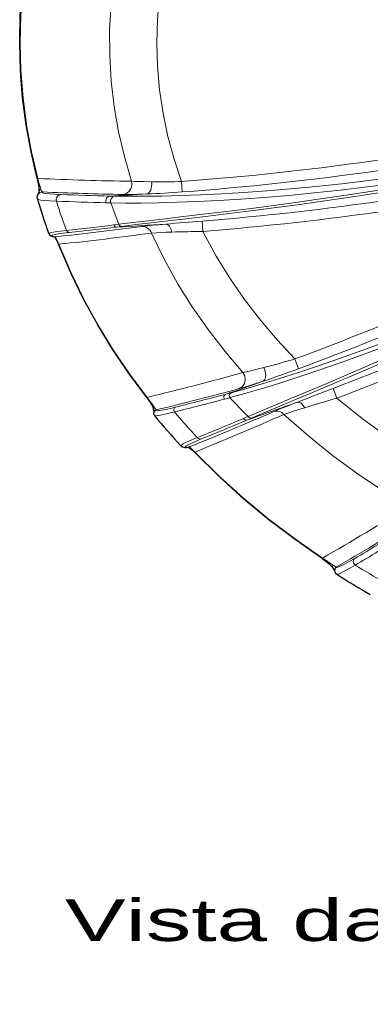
# Model space of a CAD drawing. Header units: millimetres. Extents: x 290 to 884, y -120 to 720.
# Tile 1 of 28: x 373 to 406, y -34 to 61. Entities that reach past the tile are written whole.
import ezdxf

# ---------------------------------------------------------------- set-up
doc = ezdxf.new("R2010")
doc.units = ezdxf.units.MM
doc.styles.add('ISO', font='txt')

# ---------------------------------------------------------------- blocks, each defined once
blk = doc.blocks.new('b', base_point=(326.023, -49.578))
at = {"color": 0, "linetype": 'Continuous', "lineweight": 0}
for p, q in [((374.569, 45.611), (374.524, 45.6)), ((388.353, 45.318), (388.427, 44.321)), ((381.978, 43.919), (381.513, 43.928)), ((381.576, 43.27), (381.109, 43.28)), ((381.864, 41.154), (382.35, 41.214)), ((382.132, 40.955), (382.618, 41.016)), ((390.413, 40.531), (390.333, 41.527)), ((376.232, 40.015), (376.22, 40.023)), ((376.598, 39.307), (376.572, 39.296)), ((399.226, 28.302), (399.574, 27.365)), ((385.052, 24.621), (385.03, 24.604)), ((393.004, 24.59), (392.488, 24.453)), ((393.107, 25.058), (392.592, 24.92)), ((403.248, 24.544), (402.892, 25.478)), ((394.291, 22.586), (394.742, 22.777)), ((394.678, 22.464), (395.13, 22.656)), ((389.623, 19.377), (389.596, 19.351)), ((401.866, 9.201), (401.845, 9.17))]:
    blk.add_line(p, q, dxfattribs=at)
at = {"color": 0, "linetype": 'Continuous', "lineweight": 30}
for points in [[(374.524, 45.6), (373.927, 48.16), (373.458, 50.747), (373.119, 53.355), (372.912, 55.976), (372.839, 58.605), (372.9, 61.233), (373.095, 63.855), (373.422, 66.464), (373.88, 69.054), (374.524, 71.843)], [(374.524, 45.6), (374.621, 45.142), (374.667, 44.775), (374.68, 44.499), (374.667, 44.275)], [(374.533, 43.636), (374.515, 43.85), (374.578, 44.041), (374.674, 44.166), (374.786, 44.251)], [(375.638, 40.312), (375.739, 40.17), (375.83, 40.113), (375.907, 40.083), (375.984, 40.061), (376.069, 40.043), (376.166, 40.026)], [(376.144, 40.03), (376.195, 39.981), (376.283, 39.868), (376.398, 39.676), (376.572, 39.296)], [(385.03, 24.604), (383.355, 26.854), (381.783, 29.176), (380.32, 31.568), (378.971, 34.027), (377.742, 36.547), (376.572, 39.296)], [(385.03, 24.604), (385.29, 24.236), (385.473, 23.923), (385.596, 23.671), (385.684, 23.432)], [(385.802, 23.345), (385.755, 23.294), (385.708, 23.211), (385.683, 23.077), (385.757, 22.881)], [(388.304, 19.969), (388.46, 19.861), (388.574, 19.829), (388.662, 19.821), (388.742, 19.821), (388.824, 19.825), (388.911, 19.834), (389.013, 19.848)], [(388.976, 19.843), (389.09, 19.784), (389.305, 19.624), (389.596, 19.351)], [(401.845, 9.17), (399.253, 10.975), (396.736, 12.885), (394.302, 14.899), (391.957, 17.015), (389.596, 19.351)], [(401.845, 9.17), (402.222, 8.892), (402.51, 8.643), (402.721, 8.431), (402.898, 8.217)]]:
    blk.add_lwpolyline(points, dxfattribs=at)
at = {"color": 0, "linetype": 'Continuous', "lineweight": 0}
for points in [[(374.569, 45.611), (373.973, 48.169), (373.504, 50.753), (373.166, 53.358), (372.959, 55.976), (372.886, 58.602), (372.947, 61.228), (373.142, 63.847), (373.468, 66.453), (373.925, 69.04), (374.569, 71.832)], [(383.556, 45.353), (382.873, 47.703), (382.319, 50.094), (381.898, 52.515), (381.614, 54.957), (381.469, 57.414), (381.464, 59.879), (381.601, 62.336), (381.877, 64.779), (382.289, 67.202), (382.836, 69.595), (383.555, 72.09)], [(388.353, 45.318), (387.645, 47.466), (387.057, 49.651), (386.594, 51.865), (386.258, 54.102), (386.053, 56.354), (385.981, 58.615), (386.041, 60.876), (386.234, 63.13), (386.557, 65.369), (387.008, 67.585), (387.584, 69.773), (388.352, 72.125)], [(433.621, 50.449), (430.845, 49.789), (428.064, 49.161), (425.282, 48.566), (422.502, 48.005), (419.731, 47.479), (416.976, 46.99), (414.245, 46.538), (411.545, 46.124), (408.886, 45.748), (406.278, 45.411), (403.728, 45.111), (401.247, 44.848), (398.843, 44.621), (396.525, 44.429), (394.302, 44.27), (392.181, 44.143), (390.171, 44.045), (388.28, 43.974), (386.513, 43.928), (384.879, 43.905), (383.383, 43.902), (381.978, 43.919)], [(433.739, 49.963), (430.948, 49.285), (428.149, 48.64), (425.346, 48.028), (422.543, 47.452), (419.747, 46.912), (416.965, 46.41), (414.206, 45.947), (411.477, 45.523), (408.789, 45.139), (406.151, 44.794), (403.572, 44.488), (401.062, 44.22), (398.63, 43.989), (396.285, 43.793), (394.036, 43.631), (391.89, 43.501), (389.857, 43.401), (387.943, 43.328), (386.155, 43.281), (384.502, 43.257), (382.989, 43.254), (381.576, 43.269)], [(433.922, 49.872), (431.137, 49.197), (428.346, 48.549), (425.554, 47.927), (422.764, 47.333), (419.983, 46.767), (417.218, 46.23), (414.477, 45.722), (411.769, 45.243), (409.103, 44.793), (406.489, 44.372), (403.935, 43.98), (401.452, 43.615), (399.049, 43.278), (396.734, 42.967), (394.516, 42.68), (392.404, 42.416), (390.406, 42.173), (388.53, 41.95), (386.783, 41.745), (385.172, 41.556), (383.703, 41.381), (382.35, 41.214)], [(433.993, 49.58), (431.211, 48.915), (428.426, 48.276), (425.639, 47.663), (422.857, 47.077), (420.085, 46.519), (417.33, 45.989), (414.6, 45.486), (411.904, 45.012), (409.25, 44.567), (406.647, 44.15), (404.106, 43.762), (401.635, 43.4), (399.243, 43.066), (396.939, 42.757), (394.732, 42.472), (392.63, 42.21), (390.642, 41.969), (388.774, 41.747), (387.036, 41.544), (385.432, 41.356), (383.971, 41.182), (382.618, 41.016)], [(443.329, 46.583), (440.758, 45.096), (438.172, 43.641), (435.573, 42.218), (432.965, 40.832), (430.354, 39.485), (427.745, 38.178), (425.145, 36.914), (422.56, 35.697), (419.998, 34.529), (417.469, 33.412), (414.98, 32.348), (412.541, 31.341), (410.161, 30.39), (407.851, 29.498), (405.619, 28.667), (403.476, 27.897), (401.431, 27.189), (399.494, 26.544), (397.675, 25.962), (395.984, 25.443), (394.427, 24.987), (393.005, 24.591)], [(443.178, 46.842), (440.614, 45.369), (438.035, 43.927), (435.445, 42.519), (432.847, 41.147), (430.247, 39.812), (427.65, 38.518), (425.062, 37.267), (422.49, 36.062), (419.942, 34.905), (417.426, 33.799), (414.952, 32.746), (412.527, 31.748), (410.162, 30.806), (407.865, 29.923), (405.647, 29.099), (403.518, 28.337), (401.486, 27.635), (399.561, 26.996), (397.754, 26.419), (396.073, 25.905), (394.526, 25.452), (393.107, 25.058)], [(443.657, 46.51), (441.226, 45.093), (438.782, 43.699), (436.33, 42.33), (433.872, 40.987), (431.412, 39.671), (428.956, 38.385), (426.51, 37.13), (424.079, 35.908), (421.669, 34.723), (419.289, 33.574), (416.946, 32.466), (414.648, 31.399), (412.404, 30.375), (410.221, 29.396), (408.109, 28.463), (406.076, 27.578), (404.131, 26.742), (402.284, 25.956), (400.541, 25.22), (398.912, 24.536), (397.404, 23.903), (396.026, 23.323), (394.741, 22.778)], [(383.556, 45.353), (383.587, 45.01), (383.512, 44.673), (383.339, 44.386), (383.087, 44.182), (382.746, 44.079)], [(383.556, 45.353), (383.878, 45.334), (384.269, 45.318), (384.721, 45.306), (385.482, 45.294)], [(443.859, 46.164), (441.428, 44.761), (438.987, 43.381), (436.538, 42.025), (434.085, 40.695), (431.631, 39.392), (429.182, 38.119), (426.744, 36.877), (424.321, 35.668), (421.921, 34.494), (419.552, 33.357), (417.219, 32.259), (414.932, 31.202), (412.699, 30.188), (410.527, 29.218), (408.426, 28.294), (406.404, 27.417), (404.47, 26.589), (402.633, 25.809), (400.9, 25.08), (399.28, 24.401), (397.781, 23.774), (396.41, 23.199), (395.129, 22.656)], [(375.03, 44.321), (374.957, 44.39), (374.875, 44.591)], [(376.357, 43.437), (375.729, 43.463), (375.229, 43.497), (374.861, 43.537), (374.629, 43.582), (374.533, 43.636)], [(376.773, 44.071), (376.188, 44.099), (375.715, 44.133), (375.359, 44.172), (375.123, 44.216), (375.009, 44.263), (375.03, 44.321)], [(382.746, 44.079), (383.145, 44.077), (383.632, 44.082), (384.197, 44.095), (385.028, 44.123)], [(377.317, 40.634), (376.712, 40.563), (376.237, 40.495), (375.898, 40.431), (375.697, 40.371), (375.638, 40.312)], [(386.859, 41.236), (386.202, 41.176), (385.611, 41.119), (385.098, 41.065), (384.581, 41.003)], [(377.582, 40.43), (376.993, 40.362), (376.529, 40.297), (376.195, 40.236), (375.994, 40.178), (375.927, 40.124), (375.995, 40.073), (376.22, 40.023)], [(376.232, 40.015), (376.279, 39.962), (376.346, 39.851), (376.442, 39.663), (376.598, 39.307)], [(387.419, 40.47), (386.873, 40.452), (386.38, 40.432), (385.949, 40.411), (385.467, 40.378)], [(394.242, 27.006), (392.53, 29.017), (390.91, 31.112), (389.389, 33.29), (387.975, 35.549), (386.677, 37.886), (385.467, 40.378)], [(399.226, 28.302), (397.532, 30.126), (395.923, 32.028), (394.409, 34.004), (392.995, 36.054), (391.689, 38.174), (390.413, 40.531)], [(385.052, 24.621), (383.379, 26.869), (381.808, 29.19), (380.345, 31.581), (378.996, 34.038), (377.768, 36.558), (376.598, 39.307)], [(394.242, 27.006), (394.593, 27.08), (395.013, 27.175), (395.494, 27.291), (396.256, 27.483)], [(396.192, 26.173), (396.328, 26.293), (396.412, 26.507), (396.432, 26.79), (396.385, 27.111), (396.256, 27.483)], [(394.242, 27.006), (394.411, 26.673), (394.46, 26.302), (394.384, 25.945), (394.192, 25.652), (393.893, 25.458)], [(393.893, 25.458), (394.308, 25.577), (394.809, 25.728), (395.384, 25.909), (396.192, 26.173)], [(385.052, 24.621), (385.355, 24.233), (385.575, 23.927), (385.739, 23.676)], [(393.107, 25.058), (392.982, 24.957), (392.936, 24.791), (393.004, 24.59)], [(385.92, 23.415), (385.861, 23.482), (385.739, 23.676)], [(387.787, 23.682), (387.167, 23.535), (386.664, 23.427), (386.283, 23.361), (386.03, 23.335), (385.906, 23.352), (385.92, 23.415)], [(399.459, 24.162), (398.812, 23.909), (398.228, 23.677), (397.72, 23.472), (397.229, 23.265)], [(400.166, 23.627), (399.604, 23.453), (399.095, 23.293), (398.651, 23.148), (398.181, 22.987)], [(414.608, 16.814), (412.291, 18.125), (410.026, 19.524), (407.818, 21.01), (405.673, 22.586), (403.247, 24.544)], [(387.672, 23.221), (387.029, 23.064), (386.511, 22.951), (386.123, 22.883), (385.872, 22.859), (385.757, 22.881)], [(410.123, 14.143), (407.637, 15.673), (405.209, 17.305), (402.846, 19.043), (400.555, 20.886), (398.181, 22.987)], [(389.871, 20.762), (389.287, 20.516), (388.833, 20.312), (388.516, 20.153), (388.338, 20.039), (388.304, 19.969)], [(390.259, 20.63), (389.685, 20.392), (389.24, 20.195), (388.928, 20.041), (388.753, 19.929), (388.717, 19.862), (388.821, 19.839), (389.077, 19.863)], [(389.078, 19.863), (389.122, 19.836), (389.208, 19.766), (389.353, 19.636), (389.623, 19.377)], [(401.866, 9.201), (399.275, 11.005), (396.76, 12.914), (394.327, 14.926), (391.983, 17.042), (389.623, 19.377)], [(403.223, 8.362), (403.165, 8.368), (403.082, 8.403), (402.859, 8.547)], [(404.966, 9.179), (404.431, 8.872), (403.987, 8.63), (403.641, 8.455), (403.396, 8.351), (403.255, 8.317), (403.223, 8.362)], [(405.001, 8.54), (404.422, 8.202), (403.95, 7.941), (403.592, 7.761), (403.354, 7.664), (403.237, 7.652)]]:
    blk.add_lwpolyline(points, dxfattribs=at)
for centre, radius, start, end in [((367.943, 320.062), 275.501, 274.24845, 281.86499), ((367.942, 320.069), 276.508, 274.24855, 281.86489), ((367.942, 320.067), 279.438, 274.59595, 281.93614), ((436.494, 63.62), 64.49, 196.21496, 197.16153), ((386.615, 308.258), 262.923, 267.3742, 269.33335), ((367.943, 320.062), 280.433, 274.59588, 281.93621), ((386.167, 136.059), 90.767, 269.56752, 271.37986), ((387.45, 317.082), 273.044, 267.39282, 269.01285), ((387.315, 315.402), 271.535, 267.77507, 268.77558), ((367.942, 320.068), 276.473, 272.81345, 273.54311), ((380.802, 146.079), 102.043, 272.37319, 274.28486), ((387.84, 320.609), 277.411, 267.62756, 268.60966), ((427.556, 59.425), 53.638, 197.34249, 200.50737), ((428.098, 59.62), 49.312, 199.365, 201.9171), ((347.274, 323.014), 284.468, 275.84043, 277.53598), ((347.231, 323.922), 284.881, 276.06227, 276.98272), ((347.396, 321.627), 282.813, 276.1273, 277.05516), ((367.942, 320.068), 279.473, 272.91037, 273.88124), ((423.716, -377.469), 420.324, 94.55525, 95.03046), ((303.53, 286.649), 275.501, 290.3256, 296.86497), ((376.239, 40.302), 0.287, 252.90806, 268.58291), ((376.21, 40.312), 0.289, 261.10096, 272.02168), ((347.796, 314.89), 277.085, 275.96653, 277.81385), ((392.446, -132.617), 173.16, 90.67252, 91.66344), ((303.528, 286.652), 276.504, 290.32564, 296.86493), ((303.529, 286.651), 279.436, 290.82935, 296.93617), ((303.529, 286.651), 280.436, 290.82936, 296.93616), ((370.408, 127.056), 102.874, 284.5521, 286.26814), ((323.955, 278.983), 261.597, 283.50635, 285.58599), ((361.717, 129.375), 108.808, 288.47173, 290.36012), ((303.527, 286.654), 276.473, 288.79281, 289.58263), ((323.069, 285.236), 269.259, 283.49878, 285.25009), ((323.251, 284.181), 268.374, 283.91435, 284.97364), ((438.693, 66.659), 62.107, 222.63812, 224.95503), ((601.835, -498.521), 560.494, 110.78985, 111.16574), ((322.978, 286.161), 270.782, 283.8224, 284.87433), ((303.527, 286.654), 279.473, 289.03545, 290.07552), ((468.81, -201.491), 235.351, 106.17497, 106.95773), ((386.012, 23.126), 0.303, 107.57406, 133.86243), ((437.776, 65.81), 65.759, 220.36521, 223.23993), ((282.781, 286.075), 286.649, 291.76636, 293.53209), ((284.528, 280.467), 281.448, 291.92589, 293.81693), ((282.445, 287.259), 287.334, 291.95454, 292.90803), ((283.162, 284.986), 285.226, 292.05388, 293.01507), ((269.307, 240.077), 266.224, 299.86248, 301.9337), ((267.86, 243.426), 271.252, 299.93584, 301.66235), ((268.163, 242.795), 270.724, 300.35271, 301.42104), ((267.576, 244.177), 272.783, 300.25103, 301.31393), ((391.322, -7.898), 20.088, 54.94732, 58.34045), ((403.184, 8.418), 0.35, 158.40713, 215.07775), ((447.888, 78.335), 81.919, 238.4307, 240.65751), ((403.444, 8.03), 0.399, 123.64833, 159.1401)]:
    blk.add_arc(centre, radius, start, end, dxfattribs=at)
at = {"color": 0, "linetype": 'Continuous', "lineweight": 30}
for centre, radius, start, end in [((427.357, 59.357), 55.114, 196.57342, 200.21546), ((373.282, 44.448), 1.396, 346.84848, 352.88267), ((384.429, 23.055), 1.311, 8.4364, 16.72114), ((437.362, 65.443), 66.893, 219.51453, 222.82905), ((401.35, 7.065), 1.929, 28.83312, 36.66205), ((403.467, 8.012), 0.427, 157.98692, 237.35647), ((447.691, 77.999), 83.216, 237.71022, 240.29722)]:
    blk.add_arc(centre, radius, start, end, dxfattribs=at)
at = {"color": 0, "linetype": 'Continuous', "lineweight": 0, "extrusion": (0, 0, -1)}
for centre, major_axis, ratio, start_param, end_param in [((375.162, 44.209), (-0.496, 0.066), 0.915876, 6.283172, 7.120924), ((375.042, 43.822), (-0.256, 0.429), 0.99747, 6.283172, 6.796188), ((381.537, 43.429), (-0.011, -0.5), 0.895349, 1.249816, 3.063238), ((377.572, 40.729), (0.032, -0.298), 0.901044, 0.080512, 1.343973), ((382.117, 41.255), (0.037, -0.298), 0.900786, 0.080539, 1.338696), ((386.927, 40.239), (0.089, -0.996), 0.520059, 3.182431, 4.52479), ((392.689, 24.636), (0.078, -0.29), 0.885274, 1.140208, 3.066544), ((385.973, 23.515), (-0.288, -0.082), 0.912983, 6.283077, 7.208407), ((387.879, 23.397), (0.072, -0.291), 0.88693, 1.155381, 3.065934), ((399.802, 23.223), (0.362, -0.932), 0.500849, 3.181903, 4.464826), ((394.548, 22.841), (0.156, -0.368), 0.893692, 0.077921, 1.228282)]:
    blk.add_ellipse(centre, major_axis=major_axis, ratio=ratio, start_param=start_param, end_param=end_param, dxfattribs=at)
at = {"color": 0, "linetype": 'Continuous', "lineweight": 0}
for centre, major_axis, ratio, start_param, end_param in [((384.966, 45.121), (-0.04, 0.999), 0.528294, 3.182744, 4.865302), ((376.789, 43.572), (0.019, 0.5), 0.896271, 0.078811, 1.878927), ((382.003, 43.42), (0.01, 0.5), 0.895241, 0.078324, 1.89324), ((382.602, 41.316), (-0.037, 0.298), 0.900751, 1.803609, 3.061075), ((384.641, 40.006), (-0.131, 0.991), 0.899073, 4.976519, 6.203446), ((394.999, 23.033), (-0.157, 0.368), 0.893608, 1.914352, 3.063706), ((397.564, 22.323), (-0.399, 0.917), 0.891323, 5.08281, 6.206172), ((388.955, 20.244), (0.058, -0.396), 0.978046, 6.27114, 6.451515), ((390.135, 21.01), (-0.15, 0.371), 0.894401, 1.904324, 3.063513), ((405.191, 8.848), (-0.202, 0.345), 0.884138, 0.074785, 2.011322)]:
    blk.add_ellipse(centre, major_axis=major_axis, ratio=ratio, start_param=start_param, end_param=end_param, dxfattribs=at)

msp = doc.modelspace()

# ---------------------------------------------------------------- block references
at = {"color": 72, "linetype": 'Continuous', "lineweight": 0}
msp.add_blockref('b', (326.023, -49.578), dxfattribs=at)

# ---------------------------------------------------------------- texts
at = {"color": 8, "linetype": 'Continuous', "lineweight": 0, "insert": (377.182, -23.517), "char_height": 4, "attachment_point": 1, "line_spacing_factor": 0.899982, "style": 'ISO'}
msp.add_mtext("{\\W1.56;{\\farial|b0|i0;Vista dal'alto}}", dxfattribs=at)

doc.saveas('drawing.dxf')
